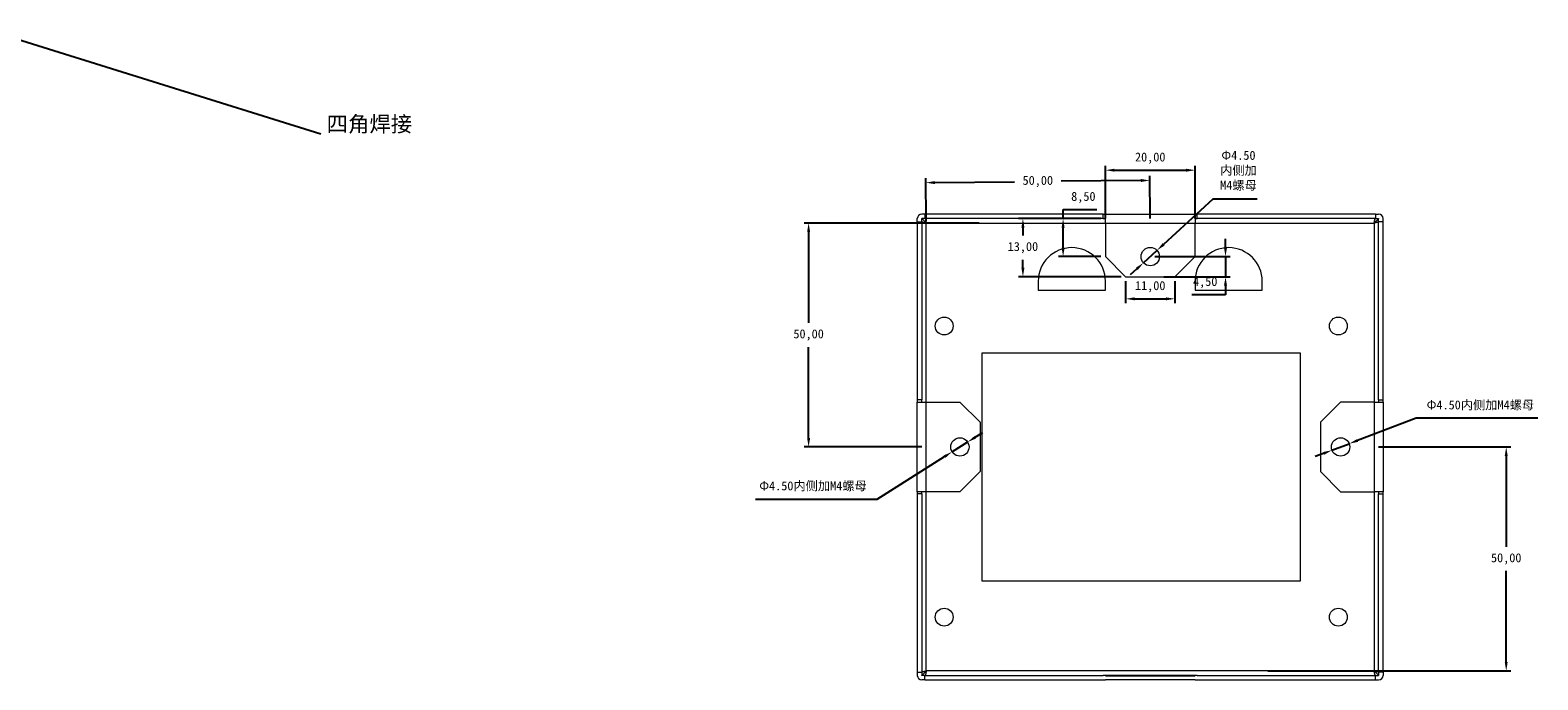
# Model space of a CAD drawing. Header units: millimetres. Extents: x -154 to 551, y -167 to 263.
# Tile 3 of 4: x 214 to 551, y -154 to -8. Entities that reach past the tile are written whole.
import ezdxf

# ---------------------------------------------------------------- set-up
doc = ezdxf.new("R2010")
doc.units = ezdxf.units.MM
doc.header["$PDSIZE"] = -1
doc.dimstyles.new('ISO-25', dxfattribs={"dimtxt": 2.5, "dimasz": 2.5, "dimexe": 1.25, "dimexo": 0.625, "dimtad": 1, "dimtxsty": 'Standard', "dimcen": 2.5, "dimadec": 0, "dimazin": 0, "dimtfac": 1, "dimtmove": 0, "dimatfit": 3, "dimfxl": 0, "dimarcsym": 0})

# ---------------------------------------------------------------- blocks, each defined once
blk = doc.blocks.new('*D26')
at = {"color": 4, "lineweight": -2, "transparency": 16777216}
for p, q in [((458.86, -64.54), (458.86, -69.46)), ((469.86, -64.54), (469.86, -69.46)), ((460.86, -68.46), (467.86, -68.46))]:
    blk.add_line(p, q, dxfattribs=at)
at = {"color": 4, "transparency": 16777216}
for points in [[(460.86, -68.13), (460.86, -68.8), (458.86, -68.46)], [(467.86, -68.13), (467.86, -68.8), (469.86, -68.46)]]:
    blk.add_solid(points, dxfattribs=at)
at = {"layer": 'Defpoints', "color": 0, "transparency": 16777216}
for p in [(458.86, -63.54), (469.86, -63.54), (469.86, -68.46)]:
    blk.add_point(p, dxfattribs=at)
at = {"color": 4, "transparency": 16777216, "insert": (464.36, -65.77), "char_height": 2, "attachment_point": 5}
blk.add_mtext('11,00', dxfattribs=at)
blk = doc.blocks.new('*D27')
at = {"color": 4, "lineweight": -2, "transparency": 16777216}
for p, q in [((454.36, -50.54), (454.36, -38.74)), ((456.36, -39.74), (472.36, -39.74)), ((474.36, -50.54), (474.36, -38.74))]:
    blk.add_line(p, q, dxfattribs=at)
at = {"color": 4, "transparency": 16777216}
for points in [[(456.36, -39.41), (456.36, -40.08), (454.36, -39.74)], [(472.36, -39.41), (472.36, -40.08), (474.36, -39.74)]]:
    blk.add_solid(points, dxfattribs=at)
at = {"layer": 'Defpoints', "color": 0, "transparency": 16777216}
for p in [(474.36, -39.74), (454.36, -51.54), (474.36, -51.54)]:
    blk.add_point(p, dxfattribs=at)
at = {"color": 4, "transparency": 16777216, "insert": (464.36, -37.05), "char_height": 2, "attachment_point": 5}
blk.add_mtext('20,00', dxfattribs=at)
blk = doc.blocks.new('*D28')
at = {"color": 4, "lineweight": -2, "transparency": 16777216}
for p, q in [((481.17, -57.04), (481.17, -55.04)), ((465.36, -59.04), (482.17, -59.04)), ((481.17, -59.04), (481.17, -63.54)), ((467.43, -63.54), (482.17, -63.54)), ((481.17, -65.54), (481.17, -67.54)), ((481.17, -67.54), (473.64, -67.54))]:
    blk.add_line(p, q, dxfattribs=at)
at = {"color": 4, "transparency": 16777216}
for points in [[(480.83, -57.04), (481.5, -57.04), (481.17, -59.04)], [(480.83, -65.54), (481.5, -65.54), (481.17, -63.54)]]:
    blk.add_solid(points, dxfattribs=at)
at = {"layer": 'Defpoints', "color": 0, "transparency": 16777216}
for p in [(464.36, -59.04), (466.43, -63.54), (481.17, -63.54)]:
    blk.add_point(p, dxfattribs=at)
at = {"color": 4, "transparency": 16777216, "insert": (476.64, -64.85), "char_height": 2, "attachment_point": 5}
blk.add_mtext('4,50', dxfattribs=at)
blk = doc.blocks.new('*D29')
at = {"color": 4, "lineweight": -2, "transparency": 16777216}
for p, q in [((414.35, -51.04), (414.25, -41.53)), ((416.26, -42.51), (434.07, -42.33)), ((462.26, -42.04), (444.45, -42.22)), ((464.35, -50.54), (464.25, -41.02))]:
    blk.add_line(p, q, dxfattribs=at)
at = {"color": 4, "transparency": 16777216}
for points in [[(416.26, -42.17), (416.27, -42.84), (414.26, -42.53)], [(462.26, -41.71), (462.27, -42.38), (464.26, -42.02)]]:
    blk.add_solid(points, dxfattribs=at)
at = {"layer": 'Defpoints', "color": 0, "transparency": 16777216}
for p in [(414.26, -42.53), (414.36, -52.04), (464.36, -51.54)]:
    blk.add_point(p, dxfattribs=at)
at = {"color": 4, "transparency": 16777216, "insert": (439.26, -42.27), "char_height": 2, "attachment_point": 5}
blk.add_mtext('50,00', dxfattribs=at)
blk = doc.blocks.new('*D30')
at = {"color": 4, "lineweight": -2, "transparency": 16777216}
for p, q in [((444.91, -50.54), (444.91, -48.54)), ((444.91, -48.54), (452.43, -48.54)), ((453.36, -50.54), (443.91, -50.54)), ((444.91, -57.04), (444.91, -52.54)), ((453.36, -59.04), (443.91, -59.04))]:
    blk.add_line(p, q, dxfattribs=at)
at = {"color": 4, "transparency": 16777216}
for points in [[(444.58, -52.54), (445.24, -52.54), (444.91, -50.54)], [(444.58, -57.04), (445.24, -57.04), (444.91, -59.04)]]:
    blk.add_solid(points, dxfattribs=at)
at = {"layer": 'Defpoints', "color": 0, "transparency": 16777216}
for p in [(444.91, -50.54), (454.36, -50.54), (454.36, -59.04)]:
    blk.add_point(p, dxfattribs=at)
at = {"color": 4, "transparency": 16777216, "insert": (449.43, -45.85), "char_height": 2, "attachment_point": 5}
blk.add_mtext('8,50', dxfattribs=at)
blk = doc.blocks.new('*D31')
at = {"color": 4, "lineweight": -2, "transparency": 16777216}
for p, q in [((453.36, -50.54), (434.94, -50.54)), ((435.94, -52.54), (435.94, -54.35)), ((435.94, -61.54), (435.94, -59.73)), ((457.86, -63.54), (434.94, -63.54))]:
    blk.add_line(p, q, dxfattribs=at)
at = {"color": 4, "transparency": 16777216}
for points in [[(435.6, -52.54), (436.27, -52.54), (435.94, -50.54)], [(435.6, -61.54), (436.27, -61.54), (435.94, -63.54)]]:
    blk.add_solid(points, dxfattribs=at)
at = {"layer": 'Defpoints', "color": 0, "transparency": 16777216}
for p in [(454.36, -50.54), (435.94, -63.54), (458.86, -63.54)]:
    blk.add_point(p, dxfattribs=at)
at = {"color": 4, "transparency": 16777216, "insert": (435.94, -57.04), "char_height": 2, "attachment_point": 5}
blk.add_mtext('13,00', dxfattribs=at)
blk = doc.blocks.new('*D32')
at = {"color": 4, "lineweight": -2, "transparency": 16777216}
for p, q in [((426.2, -51.54), (387.09, -51.54)), ((388.09, -53.54), (388.09, -73.85)), ((388.09, -99.54), (388.09, -79.23)), ((413.36, -101.54), (387.09, -101.54))]:
    blk.add_line(p, q, dxfattribs=at)
at = {"color": 4, "transparency": 16777216}
for points in [[(387.76, -53.54), (388.43, -53.54), (388.09, -51.54)], [(387.76, -99.54), (388.43, -99.54), (388.09, -101.54)]]:
    blk.add_solid(points, dxfattribs=at)
at = {"layer": 'Defpoints', "color": 0, "transparency": 16777216}
for p in [(388.09, -51.54), (427.2, -51.54), (414.36, -101.54)]:
    blk.add_point(p, dxfattribs=at)
at = {"color": 4, "transparency": 16777216, "insert": (388.09, -76.54), "char_height": 2, "attachment_point": 5}
blk.add_mtext('50,00', dxfattribs=at)
blk = doc.blocks.new('*D33')
at = {"color": 4, "lineweight": -2, "transparency": 16777216}
for p, q in [((515.36, -101.54), (544.84, -101.54)), ((543.84, -103.54), (543.84, -123.85)), ((543.84, -149.54), (543.84, -129.23)), ((490.62, -151.54), (544.84, -151.54))]:
    blk.add_line(p, q, dxfattribs=at)
at = {"color": 4, "transparency": 16777216}
for points in [[(543.51, -103.54), (544.17, -103.54), (543.84, -101.54)], [(543.51, -149.54), (544.17, -149.54), (543.84, -151.54)]]:
    blk.add_solid(points, dxfattribs=at)
at = {"layer": 'Defpoints', "color": 0, "transparency": 16777216}
for p in [(514.36, -101.54), (489.62, -151.54), (543.84, -151.54)]:
    blk.add_point(p, dxfattribs=at)
at = {"color": 4, "transparency": 16777216, "insert": (543.84, -126.54), "char_height": 2, "attachment_point": 5}
blk.add_mtext('50,00', dxfattribs=at)
blk = doc.blocks.new('*D39')
at = {"color": 4, "lineweight": -2, "transparency": 16777216}
for p, q in [((478.35, -46.2), (467.34, -56.3)), ((488.24, -46.2), (478.35, -46.2)), ((462.85, -60.42), (465.87, -57.65)), ((461.37, -61.78), (459.9, -63.13))]:
    blk.add_line(p, q, dxfattribs=at)
at = {"color": 4, "transparency": 16777216}
for points in [[(467.12, -56.05), (467.57, -56.55), (465.87, -57.65)], [(461.15, -61.53), (461.6, -62.02), (462.85, -60.42)]]:
    blk.add_solid(points, dxfattribs=at)
at = {"layer": 'Defpoints', "color": 0, "transparency": 16777216}
for p in [(462.85, -60.42), (465.87, -57.65)]:
    blk.add_point(p, dxfattribs=at)
at = {"color": 4, "transparency": 16777216, "insert": (484.06, -39.87), "char_height": 2, "width": 8.5179, "attachment_point": 5}
blk.add_mtext('{\\fSimSun|b0|i0|c134|p2;Φ}4.50{\\fSimSun|b0|i0|c134|p2;内侧加M4螺母}', dxfattribs=at)
blk = doc.blocks.new('*D40')
at = {"color": 4, "lineweight": -2, "transparency": 16777216}
for p, q in [((423.59, -100.44), (420.12, -102.63)), ((425.28, -99.38), (426.98, -98.31)), ((403.43, -113.16), (418.43, -103.7)), ((376.25, -113.16), (403.43, -113.16))]:
    blk.add_line(p, q, dxfattribs=at)
at = {"color": 4, "transparency": 16777216}
for points in [[(425.11, -99.1), (425.46, -99.66), (423.59, -100.44)], [(418.25, -103.42), (418.61, -103.98), (420.12, -102.63)]]:
    blk.add_solid(points, dxfattribs=at)
at = {"layer": 'Defpoints', "color": 0, "transparency": 16777216}
for p in [(423.59, -100.44), (420.12, -102.63)]:
    blk.add_point(p, dxfattribs=at)
at = {"color": 4, "transparency": 16777216, "insert": (389.07, -110.33), "char_height": 2, "attachment_point": 5}
blk.add_mtext('{\\fSimSun|b0|i0|c134|p2;Φ}4.50{\\fSimSun|b0|i0|c134|p2;内侧加M4螺母}', dxfattribs=at)
blk = doc.blocks.new('*D41')
at = {"color": 4, "lineweight": -2, "transparency": 16777216}
for p, q in [((523.72, -95.09), (510.64, -100.09)), ((550.9, -95.09), (523.72, -95.09)), ((504.94, -102.27), (508.77, -100.81)), ((503.08, -102.98), (501.21, -103.7))]:
    blk.add_line(p, q, dxfattribs=at)
at = {"color": 4, "transparency": 16777216}
for points in [[(510.52, -99.78), (510.76, -100.4), (508.77, -100.81)], [(502.96, -102.67), (503.19, -103.29), (504.94, -102.27)]]:
    blk.add_solid(points, dxfattribs=at)
at = {"layer": 'Defpoints', "color": 0, "transparency": 16777216}
for p in [(508.77, -100.81), (504.94, -102.27)]:
    blk.add_point(p, dxfattribs=at)
at = {"color": 4, "transparency": 16777216, "insert": (538.07, -92.26), "char_height": 2, "attachment_point": 5}
blk.add_mtext('{\\fSimSun|b0|i0|c134|p2;Φ}4.50{\\fSimSun|b0|i0|c134|p2;内侧加M4螺母}', dxfattribs=at)

msp = doc.modelspace()

# ---------------------------------------------------------------- linework, layer by layer
at = {"color": 7, "linetype": 'Continuous', "lineweight": 15}
for p, q in [((414.065, -49.537), (413.358, -49.537)), ((414.065, -49.537), (414.065, -50.537)), ((453.858, -49.537), (414.065, -49.537)), ((453.858, -50.537), (453.858, -49.537)), ((453.858, -49.537), (454.358, -49.537)), ((454.358, -51.537), (454.358, -49.537)), ((454.358, -49.537), (474.358, -49.537)), ((474.358, -49.537), (474.358, -51.537)), ((474.358, -49.537), (474.858, -49.537)), ((474.858, -50.537), (474.858, -49.537)), ((514.651, -49.537), (474.858, -49.537)), ((514.651, -49.537), (514.651, -50.537)), ((514.651, -49.537), (515.358, -49.537)), ((412.358, -51.244), (412.358, -50.537)), ((412.358, -51.244), (413.358, -51.244)), ((412.358, -51.244), (412.358, -91.037)), ((414.065, -50.537), (413.358, -50.537)), ((413.358, -51.244), (413.358, -50.537)), ((413.358, -51.244), (413.358, -91.037)), ((453.858, -50.537), (414.065, -50.537)), ((414.358, -91.537), (414.358, -51.537)), ((414.358, -51.537), (454.358, -51.537)), ((453.858, -50.537), (454.358, -50.537)), ((454.358, -51.537), (454.358, -59.037)), ((454.358, -51.537), (474.358, -51.537)), ((474.358, -50.537), (474.858, -50.537)), ((474.358, -59.037), (474.358, -51.537)), ((474.358, -51.537), (514.358, -51.537)), ((514.651, -50.537), (474.858, -50.537)), ((514.358, -51.537), (514.358, -91.537)), ((514.651, -50.537), (515.358, -50.537)), ((515.358, -51.244), (515.358, -50.537)), ((516.358, -51.244), (515.358, -51.244)), ((515.358, -91.037), (515.358, -51.244)), ((516.358, -51.244), (516.358, -50.537)), ((516.358, -91.037), (516.358, -51.244)), ((454.358, -59.037), (458.858, -63.537)), ((469.858, -63.537), (474.358, -59.037)), ((458.858, -63.537), (469.858, -63.537)), ((439.358, -64.537), (439.358, -66.537)), ((439.358, -66.537), (454.358, -66.537)), ((454.358, -66.537), (454.358, -64.537)), ((474.358, -64.537), (474.358, -66.537)), ((474.358, -66.537), (489.358, -66.537)), ((489.358, -66.537), (489.358, -64.537)), ((426.858, -80.537), (497.858, -80.537)), ((426.858, -131.537), (426.858, -80.537)), ((497.858, -80.537), (497.858, -131.537)), ((413.358, -91.037), (412.358, -91.037)), ((412.358, -91.037), (412.358, -91.537)), ((412.358, -91.537), (414.358, -91.537)), ((412.358, -111.537), (412.358, -91.537)), ((413.358, -91.537), (413.358, -91.037)), ((414.358, -91.537), (421.858, -91.537)), ((414.358, -111.537), (414.358, -91.537)), ((421.858, -91.537), (426.358, -96.037)), ((506.858, -91.537), (502.358, -96.037)), ((514.358, -91.537), (506.858, -91.537)), ((514.358, -91.537), (514.358, -111.537)), ((514.358, -91.537), (516.358, -91.537)), ((515.358, -91.037), (516.358, -91.037)), ((515.358, -91.037), (515.358, -91.537)), ((516.358, -91.537), (516.358, -91.037)), ((516.358, -91.537), (516.358, -111.537)), ((426.358, -96.037), (426.358, -107.037)), ((502.358, -96.037), (502.358, -107.037)), ((426.358, -107.037), (421.858, -111.537)), ((502.358, -107.037), (506.858, -111.537)), ((414.358, -111.537), (412.358, -111.537)), ((412.358, -111.537), (412.358, -112.037)), ((412.358, -112.037), (412.358, -151.83)), ((413.358, -112.037), (412.358, -112.037)), ((413.358, -112.037), (413.358, -111.537)), ((413.358, -112.037), (413.358, -151.83)), ((421.858, -111.537), (414.358, -111.537)), ((414.358, -151.537), (414.358, -111.537)), ((506.858, -111.537), (514.358, -111.537)), ((516.358, -111.537), (514.358, -111.537)), ((514.358, -111.537), (514.358, -151.537)), ((515.358, -111.537), (515.358, -112.037)), ((515.358, -112.037), (516.358, -112.037)), ((515.358, -151.83), (515.358, -112.037)), ((516.358, -112.037), (516.358, -111.537)), ((516.358, -151.83), (516.358, -112.037)), ((497.858, -131.537), (426.858, -131.537)), ((412.358, -151.83), (413.358, -151.83)), ((412.358, -151.83), (412.358, -152.537)), ((413.358, -151.83), (413.358, -152.537)), ((414.065, -152.537), (413.358, -152.537)), ((414.065, -153.537), (413.358, -153.537)), ((414.065, -153.537), (414.065, -152.537)), ((414.065, -152.537), (453.858, -152.537)), ((414.065, -153.537), (453.858, -153.537)), ((454.358, -151.537), (414.358, -151.537)), ((454.358, -152.537), (453.858, -152.537)), ((453.858, -153.537), (454.358, -153.537)), ((474.358, -151.537), (454.358, -151.537)), ((474.358, -153.537), (454.358, -153.537)), ((514.358, -151.537), (474.358, -151.537)), ((474.858, -152.537), (474.358, -152.537)), ((474.358, -153.537), (474.858, -153.537)), ((474.858, -152.537), (514.651, -152.537)), ((474.858, -153.537), (514.651, -153.537)), ((514.651, -153.537), (514.651, -152.537)), ((514.651, -152.537), (515.358, -152.537)), ((514.651, -153.537), (515.358, -153.537)), ((515.358, -151.83), (515.358, -152.537)), ((516.358, -151.83), (515.358, -151.83)), ((516.358, -151.83), (516.358, -152.537))]:
    msp.add_line(p, q, dxfattribs=at)
msp.add_line((454.358, -152.537), (474.358, -152.537))
for centre, radius in [((464.358, -59.037), 2.05), ((418.358, -74.537), 2), ((506.358, -74.537), 2), ((421.858, -101.537), 2.05), ((506.858, -101.537), 2.05), ((418.358, -139.537), 2), ((506.358, -139.537), 2)]:
    msp.add_circle(centre, radius, dxfattribs=at)
for centre, radius, start, end in [((413.358, -50.537), 1, 90, 180), ((515.358, -50.537), 1, 0, 90), ((446.858, -64.537), 7.5, 0, 180), ((481.858, -64.537), 7.5, 0, 180), ((413.358, -152.537), 1, 180, 270), ((515.358, -152.537), 1, 270, 0)]:
    msp.add_arc(centre, radius, start, end, dxfattribs=at)
for points in [[(413.358, -50.537), (413.358, -50.537), (413.398, -50.577), (413.528, -50.708), (413.616, -50.795), (413.809, -50.988), (413.913, -51.092), (414.132, -51.312), (414.246, -51.425), (414.358, -51.537)], [(515.358, -50.537), (515.358, -50.537), (515.318, -50.577), (515.188, -50.708), (515.101, -50.795), (514.907, -50.988), (514.803, -51.092), (514.584, -51.312), (514.47, -51.425), (514.358, -51.537)], [(413.358, -152.537), (413.358, -152.537), (413.398, -152.497), (413.528, -152.367), (413.616, -152.28), (413.809, -152.086), (413.913, -151.982), (414.132, -151.763), (414.246, -151.649), (414.358, -151.537)], [(515.358, -152.537), (515.358, -152.537), (515.318, -152.497), (515.188, -152.367), (515.101, -152.28), (514.907, -152.086), (514.803, -151.982), (514.584, -151.763), (514.47, -151.649), (514.358, -151.537)]]:
    msp.add_open_spline(points, degree=3, knots=[0, 0, 0, 0, 0.25, 0.25, 0.5, 0.5, 0.75, 0.75, 1, 1, 1, 1], dxfattribs=at)
for points in [[(413.434, -51.318), (413.409, -51.305), (413.39, -51.293), (413.377, -51.281)], [(413.527, -51.354), (413.49, -51.342), (413.459, -51.33), (413.434, -51.318)], [(413.651, -51.391), (413.605, -51.379), (413.563, -51.366), (413.527, -51.354)], [(413.803, -51.427), (413.748, -51.415), (413.697, -51.403), (413.651, -51.391)], [(413.975, -51.464), (413.915, -51.452), (413.857, -51.44), (413.803, -51.427)], [(414.162, -51.501), (414.098, -51.488), (414.036, -51.476), (413.975, -51.464)], [(414.102, -50.557), (414.114, -50.569), (414.126, -50.588), (414.138, -50.613)], [(414.138, -50.613), (414.151, -50.638), (414.163, -50.669), (414.175, -50.706)], [(414.358, -51.537), (414.292, -51.525), (414.227, -51.513), (414.162, -51.501)], [(414.175, -50.706), (414.187, -50.742), (414.199, -50.784), (414.212, -50.83)], [(414.212, -50.83), (414.224, -50.876), (414.236, -50.927), (414.248, -50.982)], [(414.248, -50.982), (414.261, -51.036), (414.273, -51.094), (414.285, -51.155)], [(414.285, -51.155), (414.297, -51.215), (414.309, -51.278), (414.322, -51.342)], [(414.322, -51.342), (414.334, -51.406), (414.346, -51.472), (414.358, -51.537)], [(514.358, -51.537), (514.37, -51.472), (514.383, -51.406), (514.395, -51.342)], [(514.553, -51.501), (514.489, -51.513), (514.424, -51.525), (514.358, -51.537)], [(514.395, -51.342), (514.407, -51.278), (514.419, -51.215), (514.431, -51.155)], [(514.431, -51.155), (514.444, -51.094), (514.456, -51.036), (514.468, -50.982)], [(514.468, -50.982), (514.48, -50.927), (514.492, -50.876), (514.505, -50.83)], [(514.505, -50.83), (514.517, -50.784), (514.529, -50.742), (514.541, -50.706)], [(514.541, -50.706), (514.553, -50.669), (514.566, -50.638), (514.578, -50.613)], [(514.741, -51.464), (514.68, -51.476), (514.617, -51.488), (514.553, -51.501)], [(514.578, -50.613), (514.59, -50.588), (514.602, -50.569), (514.614, -50.557)], [(514.914, -51.427), (514.859, -51.44), (514.801, -51.452), (514.741, -51.464)], [(515.065, -51.391), (515.019, -51.403), (514.968, -51.415), (514.914, -51.427)], [(515.19, -51.354), (515.153, -51.366), (515.112, -51.379), (515.065, -51.391)], [(515.282, -51.318), (515.257, -51.33), (515.226, -51.342), (515.19, -51.354)], [(515.339, -51.281), (515.326, -51.293), (515.307, -51.305), (515.282, -51.318)], [(413.377, -151.793), (413.39, -151.781), (413.409, -151.769), (413.434, -151.757)], [(413.434, -151.757), (413.459, -151.745), (413.49, -151.733), (413.527, -151.72)], [(413.527, -151.72), (413.563, -151.708), (413.605, -151.696), (413.651, -151.684)], [(413.651, -151.684), (413.697, -151.672), (413.748, -151.659), (413.803, -151.647)], [(413.803, -151.647), (413.857, -151.635), (413.915, -151.623), (413.975, -151.611)], [(413.975, -151.611), (414.036, -151.598), (414.099, -151.586), (414.163, -151.574)], [(414.138, -152.461), (414.126, -152.486), (414.114, -152.505), (414.102, -152.518)], [(414.175, -152.369), (414.163, -152.405), (414.151, -152.436), (414.138, -152.461)], [(414.163, -151.574), (414.227, -151.562), (414.293, -151.55), (414.358, -151.537)], [(414.212, -152.244), (414.199, -152.291), (414.187, -152.332), (414.175, -152.369)], [(414.248, -152.093), (414.236, -152.147), (414.224, -152.198), (414.212, -152.244)], [(414.285, -151.92), (414.273, -151.98), (414.261, -152.038), (414.248, -152.093)], [(414.322, -151.732), (414.309, -151.797), (414.297, -151.86), (414.285, -151.92)], [(414.358, -151.537), (414.346, -151.603), (414.334, -151.668), (414.322, -151.732)], [(514.358, -151.537), (514.424, -151.55), (514.49, -151.562), (514.554, -151.574)], [(514.395, -151.732), (514.383, -151.668), (514.37, -151.603), (514.358, -151.537)], [(514.431, -151.92), (514.419, -151.86), (514.407, -151.797), (514.395, -151.732)], [(514.468, -152.093), (514.456, -152.038), (514.444, -151.98), (514.431, -151.92)], [(514.505, -152.244), (514.492, -152.198), (514.48, -152.147), (514.468, -152.093)], [(514.541, -152.369), (514.529, -152.332), (514.517, -152.291), (514.505, -152.244)], [(514.578, -152.461), (514.566, -152.436), (514.553, -152.405), (514.541, -152.369)], [(514.554, -151.574), (514.618, -151.586), (514.681, -151.598), (514.741, -151.611)], [(514.614, -152.518), (514.602, -152.505), (514.59, -152.486), (514.578, -152.461)], [(514.741, -151.611), (514.801, -151.623), (514.859, -151.635), (514.914, -151.647)], [(514.914, -151.647), (514.968, -151.659), (515.019, -151.672), (515.065, -151.684)], [(515.065, -151.684), (515.112, -151.696), (515.153, -151.708), (515.19, -151.72)], [(515.19, -151.72), (515.226, -151.733), (515.257, -151.745), (515.282, -151.757)], [(515.282, -151.757), (515.307, -151.769), (515.326, -151.781), (515.339, -151.794)]]:
    msp.add_open_spline(points, degree=3, dxfattribs=at)

# ---------------------------------------------------------------- texts
at = {"insert": (280.482, -27.676), "char_height": 3.5, "attachment_point": 1}
msp.add_mtext_dynamic_manual_height_columns('{\\fSimSun|b0|i0|c134|p2;四角焊接}', width=42.62966, gutter_width=17.5, heights=[0], dxfattribs=at)

# ---------------------------------------------------------------- dimensions: what is measured, and where the dimension line sits
for base, p1, p2, picture, middle in [((474.358, -39.742), (454.358, -51.537), (474.358, -51.537), '*D27', (464.358, -37.052)), ((469.858, -68.464), (458.858, -63.537), (469.858, -63.537), '*D26', (464.358, -65.773))]:
    dim = msp.add_linear_dim(base=base, p1=p1, p2=p2, dimstyle='ISO-25', override={"dimtxt": 2, "dimasz": 2, "dimexe": 1, "dimexo": 1, "dimgap": 1.524, "dimtih": 1, "dimtoh": 1, "dimzin": 0, "dimclrd": 4, "dimclre": 4, "dimclrt": 4, "dimadec": 2, "dimtzin": 0})
    dim.commit()
    dim.dimension.update_dxf_attribs({"geometry": picture, "text_midpoint": middle})
for p1, p2, picture, middle in [((462.847, -60.423), (465.869, -57.652), '*D39', (484.06, -46.2)), ((504.943, -102.269), (508.773, -100.805), '*D41', (538.073, -95.091)), ((423.592, -100.444), (420.124, -102.631), '*D40', (389.074, -113.161))]:
    dim = msp.add_diameter_dim_2p(p1=p1, p2=p2, text='{\\fSimSun|b0|i0|c134|p2;Φ}4.50{\\fSimSun|b0|i0|c134|p2;内侧加M4螺母}', dimstyle='ISO-25', override={"dimtxt": 2, "dimasz": 2, "dimexe": 1, "dimexo": 1, "dimgap": 1.524, "dimtih": 1, "dimtoh": 1, "dimzin": 0, "dimclrd": 4, "dimclre": 4, "dimclrt": 4, "dimadec": 2, "dimtzin": 0})
    dim.commit()
    dim.dimension.update_dxf_attribs({"geometry": picture, "text_midpoint": middle, "dimtype": 163})
dim = msp.add_aligned_dim(p1=(464.358, -51.537), p2=(414.358, -52.043), distance=-9.516, dimstyle='ISO-25', override={"dimtxt": 2, "dimasz": 2, "dimexe": 1, "dimexo": 1, "dimgap": 1.524, "dimtih": 1, "dimtoh": 1, "dimzin": 0, "dimclrd": 4, "dimclre": 4, "dimclrt": 4, "dimadec": 2, "dimtzin": 0})
dim.commit()
dim.dimension.update_dxf_attribs({"geometry": '*D29', "text_midpoint": (439.262, -42.275)})
for base, p1, p2, picture, middle in [((444.909, -50.537), (454.358, -59.037), (454.358, -50.537), '*D30', (449.433, -45.847)), ((388.092, -51.537), (414.358, -101.537), (427.197, -51.537), '*D32', (388.092, -76.537)), ((435.935, -63.537), (454.358, -50.537), (458.858, -63.537), '*D31', (435.935, -57.037)), ((481.168, -63.537), (464.358, -59.037), (466.434, -63.537), '*D28', (476.644, -64.847)), ((543.841, -151.537), (514.358, -101.537), (489.624, -151.537), '*D33', (543.841, -126.537))]:
    dim = msp.add_linear_dim(base=base, p1=p1, p2=p2, angle=90, dimstyle='ISO-25', override={"dimtxt": 2, "dimasz": 2, "dimexe": 1, "dimexo": 1, "dimgap": 1.524, "dimtih": 1, "dimtoh": 1, "dimzin": 0, "dimclrd": 4, "dimclre": 4, "dimclrt": 4, "dimadec": 2, "dimtzin": 0})
    dim.commit()
    dim.dimension.update_dxf_attribs({"geometry": picture, "text_midpoint": middle})

# ---------------------------------------------------------------- leaders
msp.add_leader([(204.963, -8.473), (279.166, -31.621)], dimstyle='ISO-25', override={"dimtxt": 2, "dimasz": 2, "dimexe": 1, "dimexo": 1, "dimgap": 1.524, "dimtad": 0, "dimtih": 1, "dimtoh": 1, "dimzin": 0, "dimclrd": 4, "dimclre": 4, "dimclrt": 4, "dimadec": 2, "dimtzin": 0})

doc.saveas('drawing.dxf')
